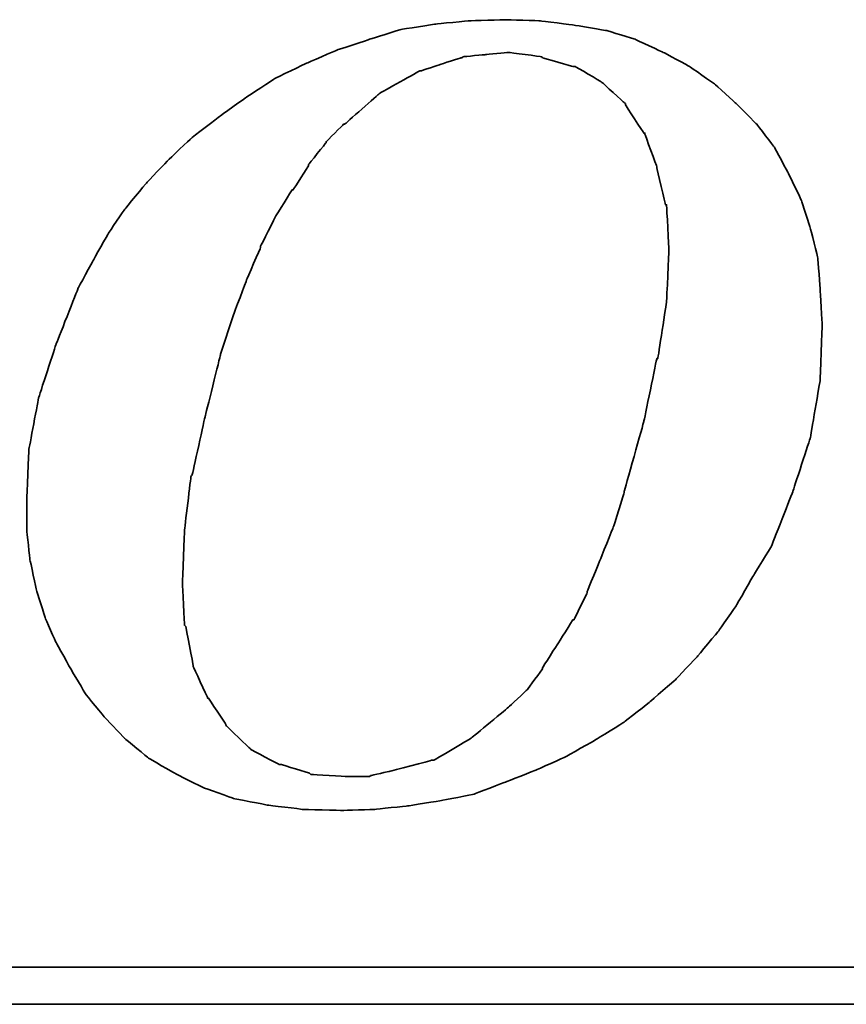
# Model space of a CAD drawing. Header units: millimetres. Extents: x 1371 to 1585, y 776 to 916.
# Tile 44 of 50: x 1567.53 to 1568.6, y 848.6 to 849.88. Entities that reach past the tile are written whole.
import ezdxf

# ---------------------------------------------------------------- set-up
doc = ezdxf.new("R2010")
doc.units = ezdxf.units.MM
doc.header["$LTSCALE"] = 0.1
doc.layers.add('CHA', color=7, linetype='CONTINUOUS')
doc.layers.add('layer 1', color=7, linetype='CONTINUOUS')

# ---------------------------------------------------------------- blocks, each defined once
blk = doc.blocks.new('TBI MOTION logo(完整正式版)')
at = {"layer": 'layer 1', "color": 22, "lineweight": 35}
for points, knots in [([(35.79625, -6.98375), (35.79625, -6.98375), (36.23125, -7.43875), (36.23125, -7.43875), (36.23125, -7.43875), (36.23125, -7.43875), (36.75625, -7.87125), (36.75625, -7.87125), (36.75625, -7.87125), (36.75625, -7.87125), (37.33125, -8.20375), (37.33125, -8.20375), (37.33125, -8.20375), (37.33125, -8.20375), (37.95625, -8.51875), (37.95625, -8.51875), (37.95625, -8.51875), (37.95625, -8.51875), (38.62625, -8.75875), (38.62625, -8.75875), (38.62625, -8.75875), (38.62625, -8.75875), (39.37125, -8.90375), (39.37125, -8.90375), (39.37125, -8.90375), (39.37125, -8.90375), (40.14125, -8.99875), (40.14125, -8.99875), (40.14125, -8.99875), (40.14125, -8.99875), (41.02625, -9.02375), (41.02625, -9.02375), (41.02625, -9.02375), (41.02625, -9.02375), (41.74625, -8.99875), (41.74625, -8.99875), (41.74625, -8.99875), (41.74625, -8.99875), (42.46625, -8.92375), (42.46625, -8.92375), (42.46625, -8.92375), (42.46625, -8.92375), (43.21125, -8.80625), (43.21125, -8.80625), (43.21125, -8.80625), (43.21125, -8.80625), (43.93125, -8.66375), (43.93125, -8.66375), (43.93125, -8.66375), (43.93125, -8.66375), (44.62625, -8.39875), (44.62625, -8.39875), (44.62625, -8.39875), (44.62625, -8.39875), (45.29625, -8.13375), (45.29625, -8.13375), (45.29625, -8.13375), (45.29625, -8.13375), (45.94625, -7.84375), (45.94625, -7.84375), (45.94625, -7.84375), (45.94625, -7.84375), (46.61625, -7.46375), (46.61625, -7.46375), (46.61625, -7.46375), (46.61625, -7.46375), (47.24125, -7.07875), (47.24125, -7.07875), (47.24125, -7.07875), (47.24125, -7.07875), (47.81625, -6.62375), (47.81625, -6.62375), (47.81625, -6.62375), (47.81625, -6.62375), (48.36875, -6.14375), (48.36875, -6.14375), (48.36875, -6.14375), (48.36875, -6.14375), (48.84625, -5.64125), (48.84625, -5.64125), (48.84625, -5.64125), (48.84625, -5.64125), (49.32625, -5.06375), (49.32625, -5.06375), (49.32625, -5.06375), (49.32625, -5.06375), (49.71125, -4.51374), (49.71125, -4.51374), (49.71125, -4.51374), (49.71125, -4.51374), (50.09625, -3.83874), (50.09625, -3.83874), (50.09625, -3.83874), (50.09625, -3.83874), (50.48125, -3.21374), (50.48125, -3.21374), (50.48125, -3.21374), (50.48125, -3.21374), (50.96125, -1.99125), (50.96125, -1.99125), (50.96125, -1.99125), (50.96125, -1.99125), (51.34375, -0.81875), (51.34375, -0.81875), (51.34375, -0.81875), (51.34375, -0.81875), (51.56125, 0.45624), (51.56125, 0.45624), (51.56125, 0.45624), (51.56125, 0.45624), (51.60625, 1.67624), (51.60625, 1.67624), (51.60625, 1.67624), (51.60625, 1.67624), (51.56125, 2.44625), (51.56125, 2.44625), (51.56125, 2.44625), (51.56125, 2.44625), (51.51125, 3.14125), (51.51125, 3.14125), (51.51125, 3.14125), (51.51125, 3.14125), (51.34375, 3.81125), (51.34375, 3.81125), (51.34375, 3.81125), (51.34375, 3.81125), (51.15125, 4.41125), (51.15125, 4.41125), (51.15125, 4.41125), (51.15125, 4.41125), (50.86125, 5.01125), (50.86125, 5.01125), (50.86125, 5.01125), (50.86125, 5.01125), (50.55125, 5.58875), (50.55125, 5.58875), (50.55125, 5.58875), (50.55125, 5.58875), (50.16625, 6.09125), (50.16625, 6.09125), (50.16625, 6.09125), (50.16625, 6.09125), (49.71125, 6.54875), (49.71125, 6.54875), (49.71125, 6.54875), (49.71125, 6.54875), (49.23125, 6.98125), (49.23125, 6.98125), (49.23125, 6.98125), (49.23125, 6.98125), (48.67875, 7.36625), (48.67875, 7.36625), (48.67875, 7.36625), (48.67875, 7.36625), (48.10375, 7.67625), (48.10375, 7.67625), (48.10375, 7.67625), (48.10375, 7.67625), (47.48125, 7.96375), (47.48125, 7.96375), (47.48125, 7.96375), (47.48125, 7.96375), (46.85625, 8.15625), (46.85625, 8.15625), (46.85625, 8.15625), (46.85625, 8.15625), (46.13625, 8.27624), (46.13625, 8.27624), (46.13625, 8.27624), (46.13625, 8.27624), (45.39125, 8.37125), (45.39125, 8.37125), (45.39125, 8.37125), (45.39125, 8.37125), (44.62625, 8.39624), (44.62625, 8.39624), (44.62625, 8.39624), (44.62625, 8.39624), (43.83625, 8.37125), (43.83625, 8.37125), (43.83625, 8.37125), (43.83625, 8.37125), (43.09125, 8.30125), (43.09125, 8.30125), (43.09125, 8.30125), (43.09125, 8.30125), (42.32125, 8.18125), (42.32125, 8.18125), (42.32125, 8.18125), (42.32125, 8.18125), (41.62875, 7.96375), (41.62875, 7.96375), (41.62875, 7.96375), (41.62875, 7.96375), (40.90625, 7.72625), (40.90625, 7.72625), (40.90625, 7.72625), (40.90625, 7.72625), (40.23624, 7.43625), (40.23624, 7.43625), (40.23624, 7.43625), (40.23624, 7.43625), (39.54124, 7.10125), (39.54124, 7.10125), (39.54124, 7.10125), (39.54124, 7.10125), (38.91625, 6.69125), (38.91625, 6.69125), (38.91625, 6.69125), (38.91625, 6.69125), (38.31625, 6.26125), (38.31625, 6.26125), (38.31625, 6.26125), (38.31625, 6.26125), (37.69125, 5.78125), (37.69125, 5.78125), (37.69125, 5.78125), (37.69125, 5.78125), (37.18625, 5.30125), (37.18625, 5.30125), (37.18625, 5.30125), (37.18625, 5.30125), (36.70625, 4.79624), (36.70625, 4.79624), (36.70625, 4.79624), (36.70625, 4.79624), (36.23125, 4.22125), (36.23125, 4.22125), (36.23125, 4.22125), (36.23125, 4.22125), (35.87124, 3.69375), (35.87124, 3.69375), (35.87124, 3.69375), (35.87124, 3.69375), (35.53125, 3.09125), (35.53125, 3.09125), (35.53125, 3.09125), (35.53125, 3.09125), (35.19875, 2.47125), (35.19875, 2.47125), (35.19875, 2.47125), (35.19875, 2.47125), (34.71625, 1.24625), (34.71625, 1.24625), (34.71625, 1.24625), (34.71625, 1.24625), (34.33125, 0.06874), (34.33125, 0.06874), (34.33125, 0.06874), (34.33125, 0.06874), (34.11625, -1.07875), (34.11625, -1.07875), (34.11625, -1.07875), (34.11625, -1.07875), (34.07125, -2.15875), (34.07125, -2.15875), (34.07125, -2.15875), (34.07125, -2.15875), (34.07125, -2.85375), (34.07125, -2.85375), (34.07125, -2.85375), (34.07125, -2.85375), (34.14125, -3.50375), (34.14125, -3.50375), (34.14125, -3.50375), (34.14125, -3.50375), (34.28625, -4.17375), (34.28625, -4.17375), (34.28625, -4.17375), (34.28625, -4.17375), (34.47625, -4.77624), (34.47625, -4.77624), (34.47625, -4.77624), (34.47625, -4.77624), (34.71625, -5.32625), (34.71625, -5.32625), (34.71625, -5.32625), (34.71625, -5.32625), (35.05375, -5.92875), (35.05375, -5.92875), (35.05375, -5.92875), (35.05375, -5.92875), (35.36375, -6.45375), (35.36375, -6.45375), (35.36375, -6.45375), (35.36375, -6.45375), (35.79625, -6.98375), (35.79625, -6.98375)], [0, 0, 0, 0, 0.01388889, 0.01388889, 0.01388889, 0.0138889, 0.02777778, 0.02777778, 0.02777778, 0.02777779, 0.04166667, 0.04166667, 0.04166667, 0.04166668, 0.05555556, 0.05555556, 0.05555556, 0.05555557, 0.06944444, 0.06944444, 0.06944444, 0.06944445, 0.08333333, 0.08333333, 0.08333333, 0.08333334, 0.09722222, 0.09722222, 0.09722222, 0.09722223, 0.11111111, 0.11111111, 0.11111111, 0.11111112, 0.125, 0.125, 0.125, 0.12500001, 0.13888889, 0.13888889, 0.13888889, 0.1388889, 0.15277778, 0.15277778, 0.15277778, 0.15277779, 0.16666667, 0.16666667, 0.16666667, 0.16666668, 0.18055556, 0.18055556, 0.18055556, 0.18055557, 0.19444444, 0.19444444, 0.19444444, 0.19444445, 0.20833333, 0.20833333, 0.20833333, 0.20833334, 0.22222222, 0.22222222, 0.22222222, 0.22222223, 0.23611111, 0.23611111, 0.23611111, 0.23611112, 0.25, 0.25, 0.25, 0.25000001, 0.26388889, 0.26388889, 0.26388889, 0.2638889, 0.27777778, 0.27777778, 0.27777778, 0.27777779, 0.29166667, 0.29166667, 0.29166667, 0.29166668, 0.30555556, 0.30555556, 0.30555556, 0.30555557, 0.31944444, 0.31944444, 0.31944444, 0.31944445, 0.33333333, 0.33333333, 0.33333333, 0.33333334, 0.34722222, 0.34722222, 0.34722222, 0.34722223, 0.36111111, 0.36111111, 0.36111111, 0.36111112, 0.375, 0.375, 0.375, 0.37500001, 0.38888889, 0.38888889, 0.38888889, 0.3888889, 0.40277778, 0.40277778, 0.40277778, 0.40277779, 0.41666667, 0.41666667, 0.41666667, 0.41666668, 0.43055556, 0.43055556, 0.43055556, 0.43055557, 0.44444444, 0.44444444, 0.44444444, 0.44444445, 0.45833333, 0.45833333, 0.45833333, 0.45833334, 0.47222222, 0.47222222, 0.47222222, 0.47222223, 0.48611111, 0.48611111, 0.48611111, 0.48611112, 0.5, 0.5, 0.5, 0.50000001, 0.51388889, 0.51388889, 0.51388889, 0.5138889, 0.52777778, 0.52777778, 0.52777778, 0.52777779, 0.54166667, 0.54166667, 0.54166667, 0.54166668, 0.55555556, 0.55555556, 0.55555556, 0.55555557, 0.56944444, 0.56944444, 0.56944444, 0.56944445, 0.58333333, 0.58333333, 0.58333333, 0.58333334, 0.59722222, 0.59722222, 0.59722222, 0.59722223, 0.61111111, 0.61111111, 0.61111111, 0.61111112, 0.625, 0.625, 0.625, 0.62500001, 0.63888889, 0.63888889, 0.63888889, 0.6388889, 0.65277778, 0.65277778, 0.65277778, 0.65277779, 0.66666667, 0.66666667, 0.66666667, 0.66666668, 0.68055556, 0.68055556, 0.68055556, 0.68055557, 0.69444444, 0.69444444, 0.69444444, 0.69444445, 0.70833333, 0.70833333, 0.70833333, 0.70833334, 0.72222222, 0.72222222, 0.72222222, 0.72222223, 0.73611111, 0.73611111, 0.73611111, 0.73611112, 0.75, 0.75, 0.75, 0.75000001, 0.76388889, 0.76388889, 0.76388889, 0.7638889, 0.77777778, 0.77777778, 0.77777778, 0.77777779, 0.79166667, 0.79166667, 0.79166667, 0.79166668, 0.80555556, 0.80555556, 0.80555556, 0.80555557, 0.81944444, 0.81944444, 0.81944444, 0.81944445, 0.83333333, 0.83333333, 0.83333333, 0.83333334, 0.84722222, 0.84722222, 0.84722222, 0.84722223, 0.86111111, 0.86111111, 0.86111111, 0.86111112, 0.875, 0.875, 0.875, 0.87500001, 0.88888889, 0.88888889, 0.88888889, 0.8888889, 0.90277778, 0.90277778, 0.90277778, 0.90277779, 0.91666667, 0.91666667, 0.91666667, 0.91666668, 0.93055556, 0.93055556, 0.93055556, 0.93055557, 0.94444444, 0.94444444, 0.94444444, 0.94444445, 0.95833333, 0.95833333, 0.95833333, 0.95833334, 0.97222222, 0.97222222, 0.97222222, 0.97222223, 0.98611111, 0.98611111, 0.98611111, 0.98611112, 1, 1, 1, 1]), ([(38.33875, 1.03124), (38.33875, 1.03124), (38.62625, 1.89625), (38.62625, 1.89625), (38.62625, 1.89625), (38.62625, 1.89625), (38.91625, 2.66375), (38.91625, 2.66375), (38.91625, 2.66375), (38.91625, 2.66375), (39.22625, 3.38125), (39.22625, 3.38125), (39.22625, 3.38125), (39.22625, 3.38125), (39.22625, 3.40624), (39.22625, 3.40624), (39.22625, 3.40624), (39.22625, 3.40624), (39.56124, 4.07624), (39.56124, 4.07624), (39.56124, 4.07624), (39.56124, 4.07624), (39.92125, 4.65125), (39.92125, 4.65125), (39.92125, 4.65125), (39.92125, 4.65125), (39.94625, 4.65125), (39.94625, 4.65125), (39.94625, 4.65125), (39.94625, 4.65125), (40.28125, 5.17875), (40.28125, 5.17875), (40.28125, 5.17875), (40.28125, 5.17875), (40.28125, 5.20375), (40.28125, 5.20375), (40.28125, 5.20375), (40.28125, 5.20375), (40.66875, 5.68625), (40.66875, 5.68625), (40.66875, 5.68625), (40.66875, 5.68625), (40.66875, 5.70625), (40.66875, 5.70625), (40.66875, 5.70625), (40.66875, 5.70625), (41.05124, 6.09125), (41.05124, 6.09125), (41.05124, 6.09125), (41.05124, 6.09125), (41.07625, 6.09125), (41.07625, 6.09125), (41.07625, 6.09125), (41.07625, 6.09125), (41.84125, 6.76625), (41.84125, 6.76625), (41.84125, 6.76625), (41.84125, 6.76625), (41.86625, 6.78625), (41.86625, 6.78625), (41.86625, 6.78625), (41.86625, 6.78625), (42.73125, 7.26624), (42.73125, 7.26624), (42.73125, 7.26624), (42.73125, 7.26624), (42.75625, 7.26624), (42.75625, 7.26624), (42.75625, 7.26624), (42.75625, 7.26624), (43.18625, 7.41125), (43.18625, 7.41125), (43.18625, 7.41125), (43.18625, 7.41125), (43.64125, 7.55625), (43.64125, 7.55625), (43.64125, 7.55625), (43.64125, 7.55625), (43.66625, 7.55625), (43.66625, 7.55625), (43.66625, 7.55625), (43.66625, 7.55625), (43.69125, 7.58124), (43.69125, 7.58124), (43.69125, 7.58124), (43.69125, 7.58124), (44.19125, 7.62625), (44.19125, 7.62625), (44.19125, 7.62625), (44.19125, 7.62625), (44.67125, 7.67625), (44.67125, 7.67625), (44.67125, 7.67625), (44.67125, 7.67625), (44.69625, 7.67625), (44.69625, 7.67625), (44.69625, 7.67625), (44.69625, 7.67625), (45.41875, 7.58124), (45.41875, 7.58124), (45.41875, 7.58124), (45.41875, 7.58124), (45.44125, 7.55625), (45.44125, 7.55625), (45.44125, 7.55625), (45.44125, 7.55625), (46.11125, 7.36625), (46.11125, 7.36625), (46.11125, 7.36625), (46.11125, 7.36625), (46.13625, 7.36625), (46.13625, 7.36625), (46.13625, 7.36625), (46.13625, 7.36625), (46.15875, 7.36625), (46.15875, 7.36625), (46.15875, 7.36625), (46.15875, 7.36625), (46.73625, 7.02624), (46.73625, 7.02624), (46.73625, 7.02624), (46.73625, 7.02624), (46.76125, 7.00624), (46.76125, 7.00624), (46.76125, 7.00624), (46.76125, 7.00624), (47.24125, 6.57124), (47.24125, 6.57124), (47.24125, 6.57124), (47.24125, 6.57124), (47.26625, 6.54875), (47.26625, 6.54875), (47.26625, 6.54875), (47.26625, 6.54875), (47.26625, 6.52375), (47.26625, 6.52375), (47.26625, 6.52375), (47.26625, 6.52375), (47.67375, 5.89875), (47.67375, 5.89875), (47.67375, 5.89875), (47.67375, 5.89875), (47.69625, 5.89875), (47.69625, 5.89875), (47.69625, 5.89875), (47.69625, 5.89875), (47.69625, 5.87625), (47.69625, 5.87625), (47.69625, 5.87625), (47.69625, 5.87625), (47.96125, 5.15625), (47.96125, 5.15625), (47.96125, 5.15625), (47.96125, 5.15625), (47.96125, 5.13125), (47.96125, 5.13125), (47.96125, 5.13125), (47.96125, 5.13125), (48.15125, 4.31875), (48.15125, 4.31875), (48.15125, 4.31875), (48.15125, 4.31875), (48.17625, 4.31875), (48.17625, 4.31875), (48.17625, 4.31875), (48.17625, 4.31875), (48.17625, 4.29125), (48.17625, 4.29125), (48.17625, 4.29125), (48.17625, 4.29125), (48.22625, 3.33125), (48.22625, 3.33125), (48.22625, 3.33125), (48.22625, 3.33125), (48.22625, 3.30875), (48.22625, 3.30875), (48.22625, 3.30875), (48.22625, 3.30875), (48.17625, 2.20624), (48.17625, 2.20624), (48.17625, 2.20624), (48.17625, 2.20624), (48.17625, 2.18124), (48.17625, 2.18124), (48.17625, 2.18124), (48.17625, 2.18124), (47.98375, 0.93624), (47.98375, 0.93624), (47.98375, 0.93624), (47.98375, 0.93624), (47.96125, 0.93624), (47.96125, 0.93624), (47.96125, 0.93624), (47.96125, 0.93624), (47.67375, -0.45874), (47.67375, -0.45874), (47.67375, -0.45874), (47.67375, -0.45874), (47.24125, -1.99125), (47.24125, -1.99125), (47.24125, -1.99125), (47.24125, -1.99125), (47.24125, -2.01874), (47.24125, -2.01874), (47.24125, -2.01874), (47.24125, -2.01874), (47.00125, -2.78375), (47.00125, -2.78375), (47.00125, -2.78375), (47.00125, -2.78375), (46.71125, -3.50375), (46.71125, -3.50375), (46.71125, -3.50375), (46.71125, -3.50375), (46.42625, -4.19875), (46.42625, -4.19875), (46.42625, -4.19875), (46.42625, -4.19875), (46.42625, -4.22375), (46.42625, -4.22375), (46.42625, -4.22375), (46.42625, -4.22375), (46.13625, -4.82374), (46.13625, -4.82374), (46.13625, -4.82374), (46.13625, -4.82374), (46.11125, -4.82374), (46.11125, -4.82374), (46.11125, -4.82374), (46.11125, -4.82374), (45.77625, -5.35125), (45.77625, -5.35125), (45.77625, -5.35125), (45.77625, -5.35125), (45.44125, -5.87875), (45.44125, -5.87875), (45.44125, -5.87875), (45.44125, -5.87875), (45.44125, -5.90375), (45.44125, -5.90375), (45.44125, -5.90375), (45.44125, -5.90375), (45.10625, -6.35875), (45.10625, -6.35875), (45.10625, -6.35875), (45.10625, -6.35875), (45.08125, -6.38375), (45.08125, -6.38375), (45.08125, -6.38375), (45.08125, -6.38375), (44.69625, -6.74375), (44.69625, -6.74375), (44.69625, -6.74375), (44.69625, -6.74375), (43.88375, -7.41625), (43.88375, -7.41625), (43.88375, -7.41625), (43.88375, -7.41625), (43.85625, -7.43875), (43.85625, -7.43875), (43.85625, -7.43875), (43.85625, -7.43875), (43.04125, -7.91875), (43.04125, -7.91875), (43.04125, -7.91875), (43.04125, -7.91875), (43.01625, -7.91875), (43.01625, -7.91875), (43.01625, -7.91875), (43.01625, -7.91875), (42.99625, -7.91875), (42.99625, -7.91875), (42.99625, -7.91875), (42.99625, -7.91875), (42.08125, -8.15875), (42.08125, -8.15875), (42.08125, -8.15875), (42.08125, -8.15875), (41.65125, -8.25625), (41.65125, -8.25625), (41.65125, -8.25625), (41.65125, -8.25625), (41.62875, -8.27875), (41.62875, -8.27875), (41.62875, -8.27875), (41.62875, -8.27875), (41.60125, -8.27875), (41.60125, -8.27875), (41.60125, -8.27875), (41.60125, -8.27875), (41.12125, -8.27875), (41.12125, -8.27875), (41.12125, -8.27875), (41.12125, -8.27875), (40.35624, -8.23125), (40.35624, -8.23125), (40.35624, -8.23125), (40.35624, -8.23125), (40.33125, -8.23125), (40.33125, -8.23125), (40.33125, -8.23125), (40.33125, -8.23125), (40.30625, -8.20375), (40.30625, -8.20375), (40.30625, -8.20375), (40.30625, -8.20375), (39.68375, -8.01375), (39.68375, -8.01375), (39.68375, -8.01375), (39.68375, -8.01375), (39.66124, -8.01375), (39.66124, -8.01375), (39.66124, -8.01375), (39.66124, -8.01375), (39.63625, -8.01375), (39.63625, -8.01375), (39.63625, -8.01375), (39.63625, -8.01375), (39.01125, -7.67875), (39.01125, -7.67875), (39.01125, -7.67875), (39.01125, -7.67875), (38.98875, -7.65375), (38.98875, -7.65375), (38.98875, -7.65375), (38.98875, -7.65375), (38.48625, -7.17375), (38.48625, -7.17375), (38.48625, -7.17375), (38.48625, -7.17375), (38.45875, -7.14875), (38.45875, -7.14875), (38.45875, -7.14875), (38.45875, -7.14875), (38.45875, -7.12875), (38.45875, -7.12875), (38.45875, -7.12875), (38.45875, -7.12875), (38.07625, -6.54875), (38.07625, -6.54875), (38.07625, -6.54875), (38.07625, -6.54875), (38.05125, -6.54875), (38.05125, -6.54875), (38.05125, -6.54875), (38.05125, -6.54875), (38.05125, -6.52875), (38.05125, -6.52875), (38.05125, -6.52875), (38.05125, -6.52875), (37.74125, -5.85375), (37.74125, -5.85375), (37.74125, -5.85375), (37.74125, -5.85375), (37.74125, -5.82875), (37.74125, -5.82875), (37.74125, -5.82875), (37.74125, -5.82875), (37.57375, -4.96875), (37.57375, -4.96875), (37.57375, -4.96875), (37.57375, -4.96875), (37.54625, -4.94375), (37.54625, -4.94375), (37.54625, -4.94375), (37.54625, -4.94375), (37.50125, -4.03375), (37.50125, -4.03375), (37.50125, -4.03375), (37.50125, -4.03375), (37.50125, -4.00875), (37.50125, -4.00875), (37.50125, -4.00875), (37.50125, -4.00875), (37.54625, -2.85375), (37.54625, -2.85375), (37.54625, -2.85375), (37.54625, -2.85375), (37.69125, -1.65875), (37.69125, -1.65875), (37.69125, -1.65875), (37.69125, -1.65875), (37.71624, -1.63375), (37.71624, -1.63375), (37.71624, -1.63375), (37.71624, -1.63375), (38.00375, -0.33875), (38.00375, -0.33875), (38.00375, -0.33875), (38.00375, -0.33875), (38.33875, 1.00624), (38.33875, 1.00624), (38.33875, 1.00624), (38.33875, 1.00624), (38.33875, 1.03124), (38.33875, 1.03124)], [0, 0, 0, 0, 0.01010101, 0.01010101, 0.01010101, 0.01010102, 0.02020202, 0.02020202, 0.02020202, 0.02020203, 0.03030303, 0.03030303, 0.03030303, 0.03030304, 0.04040404, 0.04040404, 0.04040404, 0.04040405, 0.05050505, 0.05050505, 0.05050505, 0.05050506, 0.06060606, 0.06060606, 0.06060606, 0.06060607, 0.07070707, 0.07070707, 0.07070707, 0.07070708, 0.08080808, 0.08080808, 0.08080808, 0.08080809, 0.09090909, 0.09090909, 0.09090909, 0.0909091, 0.1010101, 0.1010101, 0.1010101, 0.10101011, 0.11111111, 0.11111111, 0.11111111, 0.11111112, 0.12121212, 0.12121212, 0.12121212, 0.12121213, 0.13131313, 0.13131313, 0.13131313, 0.13131314, 0.14141414, 0.14141414, 0.14141414, 0.14141415, 0.15151515, 0.15151515, 0.15151515, 0.15151516, 0.16161616, 0.16161616, 0.16161616, 0.16161617, 0.17171717, 0.17171717, 0.17171717, 0.17171718, 0.18181818, 0.18181818, 0.18181818, 0.18181819, 0.19191919, 0.19191919, 0.19191919, 0.1919192, 0.2020202, 0.2020202, 0.2020202, 0.20202021, 0.21212121, 0.21212121, 0.21212121, 0.21212122, 0.22222222, 0.22222222, 0.22222222, 0.22222223, 0.23232323, 0.23232323, 0.23232323, 0.23232324, 0.24242424, 0.24242424, 0.24242424, 0.24242425, 0.25252525, 0.25252525, 0.25252525, 0.25252526, 0.26262626, 0.26262626, 0.26262626, 0.26262627, 0.27272727, 0.27272727, 0.27272727, 0.27272728, 0.28282828, 0.28282828, 0.28282828, 0.28282829, 0.29292929, 0.29292929, 0.29292929, 0.2929293, 0.3030303, 0.3030303, 0.3030303, 0.30303031, 0.31313131, 0.31313131, 0.31313131, 0.31313132, 0.32323232, 0.32323232, 0.32323232, 0.32323233, 0.33333333, 0.33333333, 0.33333333, 0.33333334, 0.34343434, 0.34343434, 0.34343434, 0.34343435, 0.35353535, 0.35353535, 0.35353535, 0.35353536, 0.36363636, 0.36363636, 0.36363636, 0.36363637, 0.37373737, 0.37373737, 0.37373737, 0.37373738, 0.38383838, 0.38383838, 0.38383838, 0.38383839, 0.39393939, 0.39393939, 0.39393939, 0.3939394, 0.4040404, 0.4040404, 0.4040404, 0.40404041, 0.41414141, 0.41414141, 0.41414141, 0.41414142, 0.42424242, 0.42424242, 0.42424242, 0.42424243, 0.43434343, 0.43434343, 0.43434343, 0.43434344, 0.44444444, 0.44444444, 0.44444444, 0.44444445, 0.45454545, 0.45454545, 0.45454545, 0.45454546, 0.46464646, 0.46464646, 0.46464646, 0.46464647, 0.47474747, 0.47474747, 0.47474747, 0.47474748, 0.48484848, 0.48484848, 0.48484848, 0.48484849, 0.49494949, 0.49494949, 0.49494949, 0.4949495, 0.50505051, 0.50505051, 0.50505051, 0.50505052, 0.51515152, 0.51515152, 0.51515152, 0.51515153, 0.52525253, 0.52525253, 0.52525253, 0.52525254, 0.53535354, 0.53535354, 0.53535354, 0.53535355, 0.54545455, 0.54545455, 0.54545455, 0.54545456, 0.55555556, 0.55555556, 0.55555556, 0.55555557, 0.56565657, 0.56565657, 0.56565657, 0.56565658, 0.57575758, 0.57575758, 0.57575758, 0.57575759, 0.58585859, 0.58585859, 0.58585859, 0.5858586, 0.5959596, 0.5959596, 0.5959596, 0.59595961, 0.60606061, 0.60606061, 0.60606061, 0.60606062, 0.61616162, 0.61616162, 0.61616162, 0.61616163, 0.62626263, 0.62626263, 0.62626263, 0.62626264, 0.63636364, 0.63636364, 0.63636364, 0.63636365, 0.64646465, 0.64646465, 0.64646465, 0.64646466, 0.65656566, 0.65656566, 0.65656566, 0.65656567, 0.66666667, 0.66666667, 0.66666667, 0.66666668, 0.67676768, 0.67676768, 0.67676768, 0.67676769, 0.68686869, 0.68686869, 0.68686869, 0.6868687, 0.6969697, 0.6969697, 0.6969697, 0.69696971, 0.70707071, 0.70707071, 0.70707071, 0.70707072, 0.71717172, 0.71717172, 0.71717172, 0.71717173, 0.72727273, 0.72727273, 0.72727273, 0.72727274, 0.73737374, 0.73737374, 0.73737374, 0.73737375, 0.74747475, 0.74747475, 0.74747475, 0.74747476, 0.75757576, 0.75757576, 0.75757576, 0.75757577, 0.76767677, 0.76767677, 0.76767677, 0.76767678, 0.77777778, 0.77777778, 0.77777778, 0.77777779, 0.78787879, 0.78787879, 0.78787879, 0.7878788, 0.7979798, 0.7979798, 0.7979798, 0.79797981, 0.80808081, 0.80808081, 0.80808081, 0.80808082, 0.81818182, 0.81818182, 0.81818182, 0.81818183, 0.82828283, 0.82828283, 0.82828283, 0.82828284, 0.83838384, 0.83838384, 0.83838384, 0.83838385, 0.84848485, 0.84848485, 0.84848485, 0.84848486, 0.85858586, 0.85858586, 0.85858586, 0.85858587, 0.86868687, 0.86868687, 0.86868687, 0.86868688, 0.87878788, 0.87878788, 0.87878788, 0.87878789, 0.88888889, 0.88888889, 0.88888889, 0.8888889, 0.8989899, 0.8989899, 0.8989899, 0.89898991, 0.90909091, 0.90909091, 0.90909091, 0.90909092, 0.91919192, 0.91919192, 0.91919192, 0.91919193, 0.92929293, 0.92929293, 0.92929293, 0.92929294, 0.93939394, 0.93939394, 0.93939394, 0.93939395, 0.94949495, 0.94949495, 0.94949495, 0.94949496, 0.95959596, 0.95959596, 0.95959596, 0.95959597, 0.96969697, 0.96969697, 0.96969697, 0.96969698, 0.97979798, 0.97979798, 0.97979798, 0.97979799, 0.98989899, 0.98989899, 0.98989899, 0.989899, 1, 1, 1, 1]), ([(75.90875, -9.47875), (75.90875, -9.47875), (75.90875, -12.28625), (75.90875, -12.28625), (75.90875, -12.28625), (75.90875, -12.28625), (75.90875, -12.47875), (75.90875, -12.47875), (75.90875, -12.47875), (75.90875, -12.47875), (75.71625, -12.47875), (75.71625, -12.47875), (75.71625, -12.47875), (75.71625, -12.47875), (-88.32875, -12.47875), (-88.32875, -12.47875), (-88.32875, -12.47875), (-88.32875, -12.47875), (-88.32875, -13.29375), (-88.32875, -13.29375), (-88.32875, -13.29375), (-88.32875, -13.29375), (82.89125, -13.29375), (82.89125, -13.29375), (82.89125, -13.29375), (82.89125, -13.29375), (75.90875, -9.47875), (75.90875, -9.47875)], [0, 0, 0, 0, 0.14285714, 0.14285714, 0.14285714, 0.14285715, 0.28571429, 0.28571429, 0.28571429, 0.2857143, 0.42857143, 0.42857143, 0.42857143, 0.42857144, 0.57142857, 0.57142857, 0.57142857, 0.57142858, 0.71428571, 0.71428571, 0.71428571, 0.71428572, 0.85714286, 0.85714286, 0.85714286, 0.85714287, 1, 1, 1, 1])]:
    blk.add_open_spline(points, degree=3, knots=knots, dxfattribs=at)

msp = doc.modelspace()

# ---------------------------------------------------------------- block references
at = {"layer": 'CHA', "xscale": 0.0588462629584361, "yscale": 0.0588462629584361, "zscale": 0.0588462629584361}
msp.add_blockref('TBI MOTION logo(完整正式版)', (1565.5301, 849.3872), dxfattribs=at)

doc.saveas('drawing.dxf')
